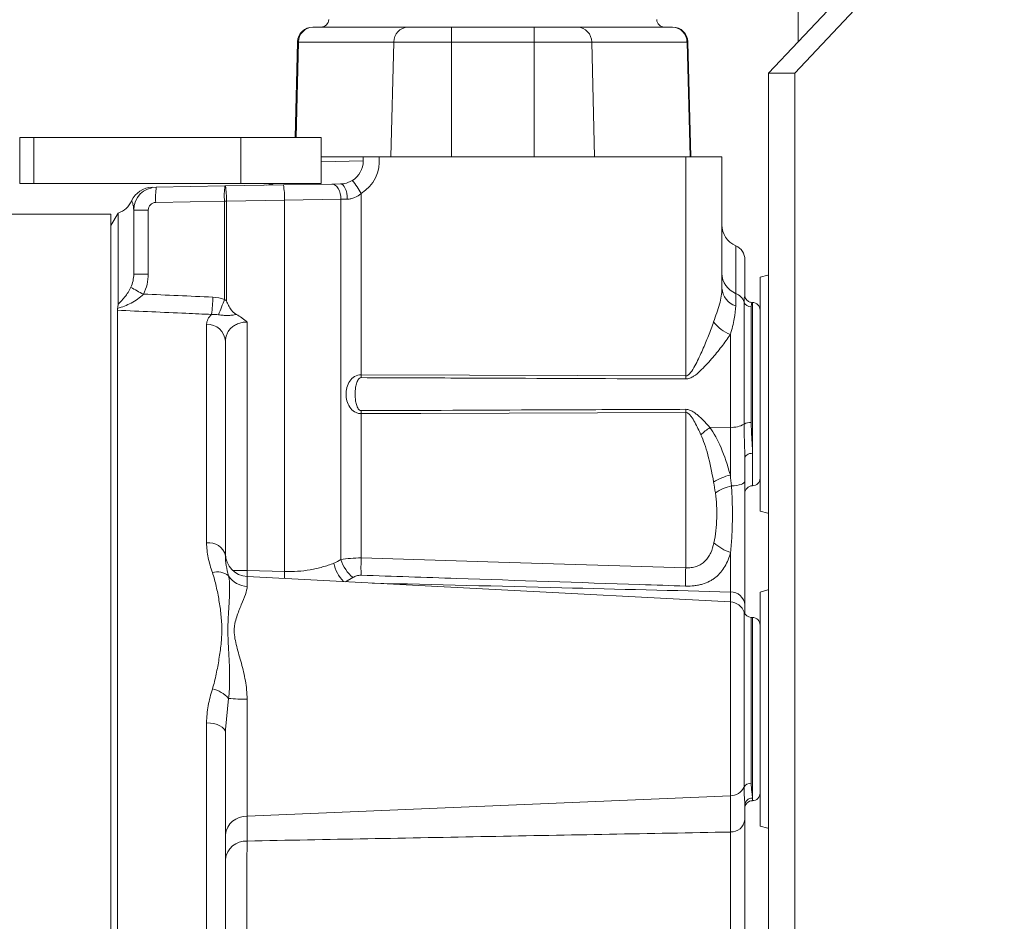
# Model space of a CAD drawing. Header units: millimetres. Extents: x 755 to 2246, y 770 to 3170.
# Tile 9 of 13: x 1655 to 1784, y 2114 to 2232. Entities that reach past the tile are written whole.
import ezdxf

# ---------------------------------------------------------------- set-up
doc = ezdxf.new("R2010")
doc.units = ezdxf.units.MM

msp = doc.modelspace()

# ---------------------------------------------------------------- linework, layer by layer
at = {"color": 7, "linetype": 'Continuous', "lineweight": 15}
for p, q in [((1784.22, 2254.21), (1756.72, 2224.95)), ((1757.17, 2252.31), (1757.17, 2229.1)), ((1775.73, 2248.85), (1757.17, 2229.1)), ((1693.43, 2231.01), (1705.93, 2231.01)), ((1705.93, 2231.01), (1711.64, 2231.01)), ((1711.64, 2231.01), (1722.47, 2231.01)), ((1711.64, 2231.01), (1711.64, 2229.06)), ((1722.47, 2231.01), (1728.17, 2231.01)), ((1722.47, 2231.01), (1722.47, 2229.06)), ((1728.17, 2231.01), (1740.67, 2231.01)), ((1691.1, 2216.5), (1691.42, 2229.06)), ((1691.55, 2229.06), (1691.22, 2216.5)), ((1704.05, 2229.06), (1691.55, 2229.06)), ((1703.68, 2213.96), (1704.05, 2229.06)), ((1711.64, 2229.06), (1704.05, 2229.06)), ((1711.64, 2213.96), (1711.64, 2229.06)), ((1722.47, 2229.06), (1711.64, 2229.06)), ((1722.47, 2213.96), (1722.47, 2229.06)), ((1730.05, 2229.06), (1722.47, 2229.06)), ((1730.43, 2213.96), (1730.05, 2229.06)), ((1742.56, 2229.06), (1730.05, 2229.06)), ((1742.95, 2213.96), (1742.56, 2229.06)), ((1742.68, 2229.06), (1743.08, 2213.96)), ((1757.17, 2229.1), (1753.27, 2224.95)), ((1756.72, 2224.95), (1753.27, 2224.95)), ((1753.27, 1842.53), (1753.27, 2224.95)), ((1756.72, 1842.53), (1756.72, 2224.95)), ((1654.94, 2216.5), (1654.94, 2210.46)), ((1654.94, 2216.5), (1656.81, 2216.5)), ((1656.81, 2210.46), (1656.81, 2216.5)), ((1656.81, 2216.5), (1683.97, 2216.5)), ((1683.97, 2210.46), (1683.97, 2216.5)), ((1683.97, 2216.5), (1694.53, 2216.5)), ((1694.53, 2210.46), (1694.53, 2216.5)), ((1700.03, 2213.96), (1694.53, 2213.96)), ((1694.53, 2213.34), (1700.03, 2213.44)), ((1702.12, 2213.96), (1742.39, 2213.96)), ((1742.39, 2185.22), (1742.39, 2213.96)), ((1742.39, 2213.96), (1747.14, 2213.96)), ((1747.14, 2196.71), (1747.14, 2213.96)), ((1654.94, 2210.46), (1656.81, 2210.46)), ((1656.81, 2210.46), (1683.97, 2210.46)), ((1672.87, 2210), (1681.89, 2210.16)), ((1681.89, 2210.16), (1681.94, 2210.16)), ((1681.94, 2210.16), (1689.56, 2210.29)), ((1683.97, 2210.46), (1694.53, 2210.46)), ((1689.56, 2210.29), (1695.92, 2210.4)), ((1695.92, 2210.4), (1697.08, 2210.42)), ((1669.66, 2208.18), (1669.66, 2208.19)), ((1681.82, 2208.15), (1672.8, 2208)), ((1681.82, 2195.25), (1681.82, 2208.15)), ((1682.08, 2208.15), (1681.82, 2208.15)), ((1689.7, 2208.29), (1682.08, 2208.15)), ((1682.08, 2208.15), (1682.08, 2195.05)), ((1697.12, 2208.4), (1689.7, 2208.29)), ((1689.7, 2159.51), (1689.7, 2208.29)), ((1697.95, 2208.42), (1697.12, 2208.4)), ((1697.12, 2161.08), (1697.12, 2208.4)), ((1699.77, 2185.37), (1699.77, 2209.17)), ((1669.91, 2206.99), (1671.81, 2206.99)), ((1669.91, 2198.59), (1669.91, 2206.99)), ((1671.81, 2206.99), (1671.81, 2198.59)), ((1666.9, 2206.44), (1638.82, 2206.44)), ((1667.86, 2206.6), (1666.9, 2204.94)), ((1666.9, 2074.55), (1666.9, 2206.44)), ((1667.86, 2206.6), (1667.86, 2194.63)), ((1748.95, 2202.3), (1748.95, 2196.05)), ((1750.15, 2200.46), (1750.15, 2195.8)), ((1669.91, 2198.59), (1671.81, 2198.59)), ((1752.16, 2167.44), (1752.16, 2198.19)), ((1748.95, 2196.05), (1748.95, 2194.41)), ((1750.05, 2178.88), (1750.05, 2194.91)), ((1751, 2194.26), (1751, 2179.09)), ((1751.15, 2194.85), (1751.12, 2194.85)), ((1751.12, 2194.85), (1751.12, 2194.85)), ((1751.15, 2186.53), (1751.15, 2194.85)), ((1667.76, 2193.83), (1667.76, 1942.67)), ((1679.48, 2163.28), (1679.48, 2191.99)), ((1684.8, 2192.28), (1684.8, 2159.65)), ((1748.25, 2178.46), (1748.25, 2190.64)), ((1681.95, 2189.75), (1681.95, 2161.59)), ((1751.15, 2175.05), (1751.15, 2186.53)), ((1699.77, 2185.37), (1742.39, 2185.22)), ((1699.77, 2161.3), (1699.77, 2180.26)), ((1742.39, 2160), (1742.39, 2180.41)), ((1748.25, 2178.46), (1745.57, 2178.42)), ((1748.25, 2172.18), (1748.25, 2178.46)), ((1751.15, 2175.05), (1751.15, 2170.78)), ((1750.15, 2174.4), (1750.15, 2171.37)), ((1684.8, 2159.65), (1682.92, 2159.65)), ((1684.8, 2159.65), (1689.7, 2159.51)), ((1748.25, 2155.54), (1684.8, 2158.86)), ((1684.8, 2158.86), (1684.8, 2157.57)), ((1698.7, 2158.72), (1697.73, 2158.18)), ((1748.25, 2155.54), (1748.25, 2156.83)), ((1752.16, 2126.09), (1752.16, 2156.83)), ((1748.25, 2130.07), (1748.25, 2155.54)), ((1750.05, 2131.17), (1750.05, 2154.18)), ((1750.15, 2155.13), (1750.15, 2153.96)), ((1751.15, 2153.5), (1751, 2153.5)), ((1751, 2153.5), (1751, 2131.72)), ((1751.15, 2137.74), (1751.15, 2153.5)), ((1682.36, 2142.86), (1681.98, 2138.79)), ((1684.8, 2142.75), (1684.8, 2127.38)), ((1679.48, 2088.91), (1679.48, 2139.65)), ((1681.98, 2138.79), (1681.95, 2138.41)), ((1681.95, 2138.41), (1681.95, 2088.64)), ((1751.15, 2129.77), (1751.15, 2137.74)), ((1748.25, 2130.07), (1684.8, 2127.38)), ((1748.25, 2125.31), (1748.25, 2130.07)), ((1751.15, 2129.77), (1751.15, 2129.42)), ((1750.15, 2128.8), (1750.15, 2126.93)), ((1684.8, 2127.38), (1684.8, 2124.13))]:
    msp.add_line(p, q, dxfattribs=at)
at = {"color": 7, "linetype": 'Continuous', "lineweight": 15, "flags": 128}
for points in [[(1688.07, 2210.46), (1687.59, 2210.32), (1687.01, 2210.25)], [(1688.36, 2210.46), (1687.92, 2210.32), (1687.38, 2210.26)], [(1697.12, 2208.4), (1697.1, 2208.79), (1697.02, 2209.17), (1696.91, 2209.52), (1696.76, 2209.82), (1696.58, 2210.07), (1696.37, 2210.26), (1696.15, 2210.37), (1695.92, 2210.4)], [(1697.95, 2208.42), (1697.93, 2208.81), (1697.87, 2209.19), (1697.79, 2209.54), (1697.68, 2209.84), (1697.55, 2210.09), (1697.4, 2210.28), (1697.24, 2210.39), (1697.08, 2210.42)], [(1753.27, 2198.49), (1753.18, 2198.45), (1752.16, 2198.19)], [(1742.39, 2180.41), (1707.61, 2180.28), (1699.77, 2180.26)], [(1751.15, 2175.05), (1750.96, 2175.04), (1750.77, 2175), (1750.6, 2174.94), (1750.44, 2174.86), (1750.32, 2174.76), (1750.23, 2174.65), (1750.17, 2174.53), (1750.15, 2174.4)], [(1748.39, 2170.76), (1748.75, 2170.78), (1749.08, 2170.83), (1749.39, 2170.89), (1749.65, 2170.96), (1749.86, 2171.05), (1750.02, 2171.16), (1750.12, 2171.26), (1750.15, 2171.37)], [(1752.16, 2167.44), (1753.18, 2167.18), (1753.27, 2167.14)], [(1699.77, 2161.3), (1717.79, 2160.75), (1742.39, 2160)], [(1753.27, 2157.13), (1753.18, 2157.1), (1752.16, 2156.83)], [(1681.95, 2138.41), (1681.9, 2138.64), (1681.76, 2138.88), (1681.53, 2139.09), (1681.23, 2139.27), (1680.86, 2139.43), (1680.43, 2139.54), (1679.97, 2139.62), (1679.48, 2139.65)], [(1752.16, 2126.09), (1753.18, 2125.82), (1753.27, 2125.79)]]:
    msp.add_lwpolyline(points, dxfattribs=at)
at = {"color": 7, "linetype": 'Continuous', "lineweight": 15}
for centre, radius, start, end in [((1694.51, 2232.02), 1, 270, 358.5), ((1739.59, 2232.02), 1, 181.5, 270), ((1693.43, 2229.01), 2.01, 90, 178.5), ((1693.49, 2229.07), 1.94, 91.7751, 180.2882), ((1705.99, 2229.07), 1.94, 91.7751, 180.2882), ((1728.11, 2229.07), 1.94, 359.7118, 88.2249), ((1740.61, 2229.07), 1.94, 359.7118, 88.2249), ((1740.67, 2229.01), 2.01, 1.5, 90), ((1691.48, 2227.27), 1.79, 88.0681, 91.9319), ((1742.62, 2227.27), 1.79, 88.0681, 91.9319), ((1697.03, 2213.43), 3.01, 301.7848, 0), ((1697.13, 2213.43), 5.02, 301.7848, 6.058), ((1689.51, 2203.43), 11.76, 29.2329, 39.2946), ((1672.39, 2206.98), 3.01, 90.979, 156.1836), ((1672.92, 2206.99), 3.01, 91, 180), ((1682.44, 2208.66), 9.66, 172.0416, 183.962), ((1691.46, 2208.82), 9.66, 172.0416, 183.962), ((1672.4, 2208.49), 9.69, 358.0361, 9.9493), ((1680.02, 2208.62), 9.69, 358.0361, 9.9493), ((1666.9, 2209.45), 3.01, 288.5904, 335.5273), ((1672.82, 2206.99), 1, 91, 180), ((1750.15, 2205.06), 3.01, 180, 246.4218), ((1748.15, 2200.46), 2.01, 0, 66.4218), ((1750, 2198.71), 2.86, 180.7417, 248.3409), ((1684.41, 2222.28), 29.47, 239.6793, 243.3251), ((1749.68, 2196.85), 2.54, 183.0465, 253.2433), ((1654.49, 2196.41), 25.84, 353.0589, 358.0898), ((1651.64, 2205.9), 32, 336.7134, 340.5632), ((1748.22, 2194.24), 1.95, 20.0601, 67.9278), ((1750.98, 2195.26), 1, 200.5937, 270.8033), ((1751.15, 2193.85), 1, 0, 90), ((1679.57, 2189.61), 2.38, 3.3832, 92.1612), ((1750.1, 2195.36), 5.07, 216.9875, 248.5674), ((1756.83, 2185.18), 57.06, 179.8033, 180.1967), ((1799.39, 2185.01), 57, 179.7909, 180.2091), ((1756.83, 2180.45), 57.06, 179.8033, 180.1967), ((1799.39, 2180.61), 57, 179.7909, 180.2091), ((1751.25, 2169.89), 10.25, 123.6715, 132.1299), ((1748.45, 2181.63), 3.18, 266.3078, 300.0487), ((1750.86, 2177.45), 1.65, 85.3966, 119.5994), ((1749.92, 2165.17), 7.21, 103.3748, 122.4347), ((1749.78, 2164.7), 6.22, 102.8546, 124.254), ((1751.15, 2169.78), 1, 90, 180), ((1751.15, 2171.78), 1, 270, 0), ((1679.8, 2161.1), 2.21, 12.9798, 98.1371), ((1749.99, 2167.55), 5.78, 227.6109, 252.754), ((1684.96, 2161.87), 3.01, 180, 267), ((1701.1, 2161.66), 5.03, 191.9886, 223.4395), ((1701.87, 2162.55), 4.97, 197.2053, 230.3854), ((1740.32, 2159.9), 40.57, 178.0144, 181.229), ((1680.89, 2157.2), 2.28, 49.8977, 106.5467), ((1740.07, 2158.12), 55.29, 178.415, 179.2305), ((1744.53, 2157.99), 54.84, 178.4101, 179.3592), ((1780.79, 2158.64), 38.43, 177.9628, 181.5284), ((1684.91, 2160.61), 3.05, 213.2904, 267.9446), ((1748.3, 2154.98), 1.86, 4.7321, 91.6124), ((1748.15, 2153.53), 2.01, 18.6964, 87), ((1751, 2154.5), 1, 198.6964, 270), ((1751.15, 2152.49), 1, 0, 90), ((1679.47, 2140.32), 3.85, 41.2913, 78.4378), ((1684.62, 2165.97), 23.22, 264.4111, 270.4363), ((1748.26, 2132.06), 1.99, 269.6191, 333.398), ((1750.94, 2130.71), 1.01, 87.1159, 153.1379), ((1751.14, 2128.78), 0.989, 89.1705, 179.1457), ((1751.15, 2128.42), 1, 90, 180), ((1751.15, 2130.43), 1, 270, 0), ((1684.66, 2124.65), 2.73, 87.1726, 173.7243), ((1748.34, 2127.13), 1.82, 267.1726, 353.7243), ((1684.66, 2121.4), 2.73, 87.1726, 173.7243)]:
    msp.add_arc(centre, radius, start, end, dxfattribs=at)
for centre, major_axis, ratio, start_param, end_param in [((-522.92, 2074.55), (3293.94, 0), 0.049416, 0.838103, 0.841827), ((1741.97, 2155.74), (0.49, 24.73), 0.323821, 5.445684, 5.879346), ((1742.13, 2154.81), (0.29, 24.73), 0.202434, 5.441581, 5.875244)]:
    msp.add_ellipse(centre, major_axis=major_axis, ratio=ratio, start_param=start_param, end_param=end_param, dxfattribs=at)
for points, knots in [([(1700.03, 2213.96), (1700.09, 2213.96), (1700.18, 2213.96), (1700.44, 2213.96), (1700.6, 2213.96), (1700.88, 2213.96), (1700.98, 2213.96), (1701.19, 2213.96), (1701.3, 2213.96), (1701.64, 2213.96), (1701.88, 2213.96), (1702.12, 2213.96)], [0, 0, 0, 0, 0.25, 0.25, 0.5, 0.5, 0.625, 0.625, 0.75, 0.75, 1, 1, 1, 1]), ([(1700.03, 2213.96), (1700.03, 2213.79), (1700.03, 2213.62), (1700.03, 2213.44), (1700.03, 2213.44), (1700.03, 2213.44), (1700.03, 2213.43)], [0, 0, 0, 0, 0.0006722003, 0.0006722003, 0.0006722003, 0.0006831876, 0.0006831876, 0.0006831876, 0.0006831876]), ([(1697.08, 2210.42), (1697.31, 2210.43), (1697.56, 2210.46), (1697.96, 2210.57), (1698.09, 2210.62), (1698.35, 2210.73), (1698.48, 2210.8), (1698.61, 2210.88)], [0, 0, 0, 0, 0.5, 0.5, 0.75, 0.75, 1, 1, 1, 1]), ([(1669.91, 2206.99), (1669.89, 2207.27), (1669.83, 2207.81), (1669.67, 2208.17), (1669.66, 2208.18), (1669.66, 2208.18)], [0, 0, 0, 0, 0.390375, 0.78127, 1, 1, 1, 1]), ([(1699.77, 2209.17), (1699.51, 2208.94), (1699.22, 2208.76), (1698.75, 2208.56), (1698.59, 2208.51), (1698.27, 2208.44), (1698.11, 2208.42), (1697.95, 2208.42)], [0, 0, 0, 0, 0.5, 0.5, 0.75, 0.75, 1, 1, 1, 1]), ([(1669.53, 2196.85), (1669.66, 2197.12), (1669.75, 2197.41), (1669.88, 2197.99), (1669.91, 2198.29), (1669.91, 2198.59)], [0, 0, 0, 0, 0.5, 0.5, 1, 1, 1, 1]), ([(1671.81, 2198.59), (1671.81, 2198.13), (1671.76, 2197.67), (1671.55, 2196.79), (1671.39, 2196.36), (1671.18, 2195.95)], [0, 0, 0, 0, 0.5, 0.5, 1, 1, 1, 1]), ([(1667.86, 2194.63), (1668.16, 2194.9), (1668.46, 2195.22), (1668.89, 2195.76), (1669.03, 2195.96), (1669.29, 2196.38), (1669.42, 2196.6), (1669.53, 2196.85)], [0, 0, 0, 0, 0.5, 0.5, 0.75, 0.75, 1, 1, 1, 1]), ([(1746.05, 2192.31), (1746.19, 2192.71), (1746.33, 2193.1), (1746.6, 2193.87), (1746.72, 2194.25), (1747.02, 2195.34), (1747.14, 2196.03), (1747.14, 2196.71)], [0, 0, 0, 0, 0.25, 0.25, 0.5, 0.5, 1, 1, 1, 1]), ([(1671.18, 2195.95), (1670.95, 2195.7), (1670.7, 2195.49), (1670.15, 2195.1), (1669.87, 2194.93), (1669, 2194.48), (1668.4, 2194.26), (1667.79, 2194.08)], [0, 0, 0, 0, 0.25, 0.25, 0.5, 0.5, 1, 1, 1, 1]), ([(1750.05, 2194.91), (1750.05, 2195.18), (1750.07, 2195.39), (1750.12, 2195.69), (1750.15, 2195.78), (1750.15, 2195.8)], [0, 0, 0, 0, 0.5, 0.5, 1, 1, 1, 1]), ([(1751.12, 2194.87), (1751.05, 2194.87), (1750.84, 2194.86), (1750.54, 2195.02), (1750.31, 2195.26), (1750.19, 2195.5), (1750.15, 2195.69), (1750.15, 2195.76), (1750.15, 2195.79)], [0, 0, 0, 0, 0.112783, 0.339644, 0.52242, 0.685519, 0.844583, 1, 1, 1, 1]), ([(1667.79, 2194.08), (1667.81, 2194.19), (1667.83, 2194.29), (1667.85, 2194.47), (1667.86, 2194.56), (1667.86, 2194.63)], [0, 0, 0, 0, 0.5, 0.5, 1, 1, 1, 1]), ([(1682.71, 2193.88), (1682.58, 2194.06), (1682.48, 2194.26), (1682.32, 2194.55), (1682.28, 2194.65), (1682.18, 2194.85), (1682.13, 2194.95), (1682.08, 2195.05)], [0, 0, 0, 0, 0.5, 0.5, 0.75, 0.75, 1, 1, 1, 1]), ([(1748.95, 2194.41), (1748.95, 2193.89), (1748.88, 2193.33), (1748.7, 2192.39), (1748.62, 2192.06), (1748.45, 2191.37), (1748.35, 2191.01), (1748.25, 2190.64)], [0, 0, 0, 0, 0.5, 0.5, 0.75, 0.75, 1, 1, 1, 1]), ([(1751.12, 2194.81), (1751.11, 2194.82), (1751.08, 2194.85), (1751, 2194.63), (1751, 2194.35), (1751, 2194.26)], [0, 0, 0, 0, 0.218744, 0.751104, 1, 1, 1, 1]), ([(1680.14, 2193.28), (1679.01, 2193.33), (1677.89, 2193.38), (1676.77, 2193.43), (1673.77, 2193.56), (1670.76, 2193.7), (1667.76, 2193.83)], [0.00163942, 0.00163942, 0.00163942, 0.00163942, 0.005015, 0.005015, 0.005015, 0.01404184, 0.01404184, 0.01404184, 0.01404184]), ([(1679.48, 2191.99), (1679.48, 2192.22), (1679.54, 2192.44), (1679.75, 2192.88), (1679.92, 2193.09), (1680.14, 2193.28)], [0, 0, 0, 0, 0.5, 0.5, 1, 1, 1, 1]), ([(1683.39, 2193.29), (1683.19, 2193.25), (1682.99, 2193.21), (1682.61, 2193.16), (1682.42, 2193.15), (1682.04, 2193.14), (1681.85, 2193.15), (1681.45, 2193.18), (1681.25, 2193.21), (1681.03, 2193.25)], [0, 0, 0, 0, 0.25, 0.25, 0.5, 0.5, 0.75, 0.75, 1, 1, 1, 1]), ([(1683.39, 2193.29), (1683.25, 2193.36), (1683.13, 2193.44), (1682.9, 2193.65), (1682.8, 2193.76), (1682.71, 2193.88)], [0, 0, 0, 0, 0.5, 0.5, 1, 1, 1, 1]), ([(1683.39, 2193.29), (1683.64, 2193.15), (1683.89, 2193), (1684.24, 2192.75), (1684.36, 2192.66), (1684.58, 2192.48), (1684.69, 2192.38), (1684.8, 2192.28)], [0, 0, 0, 0, 0.5, 0.5, 0.75, 0.75, 1, 1, 1, 1]), ([(1684.8, 2192.28), (1684.57, 2192.28), (1684.35, 2192.26), (1683.93, 2192.18), (1683.73, 2192.11), (1683.35, 2191.96), (1683.19, 2191.87), (1682.88, 2191.67), (1682.75, 2191.56), (1682.51, 2191.32), (1682.41, 2191.19), (1682.24, 2190.92), (1682.17, 2190.78), (1682, 2190.35), (1681.95, 2190.06), (1681.95, 2189.75)], [0, 0, 0, 0, 0.125, 0.125, 0.25, 0.25, 0.375, 0.375, 0.5, 0.5, 0.625, 0.625, 0.75, 0.75, 1, 1, 1, 1]), ([(1742.39, 2185.22), (1742.48, 2185.22), (1742.57, 2185.25), (1742.72, 2185.34), (1742.79, 2185.39), (1742.98, 2185.57), (1743.08, 2185.71), (1743.38, 2186.14), (1743.55, 2186.45), (1743.87, 2187.06), (1744.02, 2187.37), (1744.31, 2187.99), (1744.45, 2188.3), (1744.86, 2189.23), (1745.12, 2189.85), (1745.61, 2191.08), (1745.84, 2191.7), (1746.05, 2192.31)], [0, 0, 0, 0, 0.03125, 0.03125, 0.0625, 0.0625, 0.125, 0.125, 0.25, 0.25, 0.375, 0.375, 0.5, 0.5, 0.75, 0.75, 1, 1, 1, 1]), ([(1748.25, 2190.64), (1747.89, 2190.11), (1747.5, 2189.57), (1746.67, 2188.5), (1746.23, 2187.97), (1745.54, 2187.17), (1745.3, 2186.9), (1744.8, 2186.37), (1744.55, 2186.11), (1744.02, 2185.61), (1743.74, 2185.37), (1743.27, 2185.07), (1743.11, 2184.98), (1742.76, 2184.84), (1742.58, 2184.8), (1742.39, 2184.81)], [0, 0, 0, 0, 0.25, 0.25, 0.5, 0.5, 0.625, 0.625, 0.75, 0.75, 0.875, 0.875, 0.9375, 0.9375, 1, 1, 1, 1]), ([(1699.77, 2180.26), (1699.62, 2180.26), (1699.47, 2180.28), (1699.18, 2180.36), (1699.04, 2180.42), (1698.65, 2180.65), (1698.44, 2180.86), (1698.11, 2181.36), (1697.99, 2181.63), (1697.83, 2182.21), (1697.79, 2182.51), (1697.79, 2182.96), (1697.8, 2183.11), (1697.84, 2183.41), (1697.87, 2183.56), (1697.99, 2183.99), (1698.11, 2184.27), (1698.44, 2184.76), (1698.65, 2184.98), (1699.17, 2185.28), (1699.47, 2185.37), (1699.77, 2185.37)], [0, 0, 0, 0, 0.0625, 0.0625, 0.125, 0.125, 0.25, 0.25, 0.375, 0.375, 0.5, 0.5, 0.5625, 0.5625, 0.625, 0.625, 0.75, 0.75, 0.875, 0.875, 1, 1, 1, 1]), ([(1699.77, 2184.98), (1699.72, 2184.98), (1699.67, 2184.97), (1699.58, 2184.92), (1699.54, 2184.89), (1699.42, 2184.78), (1699.37, 2184.7), (1699.22, 2184.43), (1699.16, 2184.23), (1699.06, 2183.83), (1699.03, 2183.63), (1698.99, 2183.22), (1698.98, 2183.02), (1698.98, 2182.61), (1698.99, 2182.4), (1699.03, 2182), (1699.06, 2181.8), (1699.16, 2181.4), (1699.22, 2181.2), (1699.36, 2180.93), (1699.42, 2180.85), (1699.57, 2180.7), (1699.67, 2180.65), (1699.77, 2180.65)], [0, 0, 0, 0, 0.03125, 0.03125, 0.0625, 0.0625, 0.125, 0.125, 0.25, 0.25, 0.375, 0.375, 0.5, 0.5, 0.625, 0.625, 0.75, 0.75, 0.875, 0.875, 0.9375, 0.9375, 1, 1, 1, 1]), ([(1742.39, 2184.81), (1740.39, 2184.81), (1738.38, 2184.82), (1736.38, 2184.83), (1728.37, 2184.86), (1720.35, 2184.9), (1712.34, 2184.93), (1708.15, 2184.95), (1703.96, 2184.96), (1699.77, 2184.98)], [0, 0, 0, 0, 0.006018, 0.006018, 0.006018, 0.03009, 0.03009, 0.03009, 0.04267627, 0.04267627, 0.04267627, 0.04267627]), ([(1699.77, 2180.65), (1701.78, 2180.66), (1703.78, 2180.66), (1705.78, 2180.67), (1713.79, 2180.7), (1721.81, 2180.74), (1729.82, 2180.77), (1734.01, 2180.79), (1738.2, 2180.8), (1742.39, 2180.82)], [0, 0, 0, 0, 0.006018, 0.006018, 0.006018, 0.03009, 0.03009, 0.03009, 0.04267627, 0.04267627, 0.04267627, 0.04267627]), ([(1742.39, 2180.82), (1742.56, 2180.82), (1742.74, 2180.79), (1743.06, 2180.67), (1743.21, 2180.59), (1743.5, 2180.41), (1743.64, 2180.31), (1743.91, 2180.1), (1744.04, 2179.99), (1744.42, 2179.65), (1744.66, 2179.41), (1745.12, 2178.92), (1745.35, 2178.67), (1745.57, 2178.42)], [0, 0, 0, 0, 0.125, 0.125, 0.25, 0.25, 0.375, 0.375, 0.5, 0.5, 0.75, 0.75, 1, 1, 1, 1]), ([(1744.38, 2177.49), (1744.13, 2178.04), (1743.87, 2178.58), (1743.44, 2179.38), (1743.28, 2179.64), (1743.01, 2180.01), (1742.91, 2180.12), (1742.74, 2180.27), (1742.68, 2180.32), (1742.54, 2180.39), (1742.47, 2180.41), (1742.39, 2180.41)], [0, 0, 0, 0, 0.5, 0.5, 0.75, 0.75, 0.875, 0.875, 0.9375, 0.9375, 1, 1, 1, 1]), ([(1750.15, 2174.4), (1750.15, 2175.1), (1750.12, 2175.82), (1750.07, 2177.32), (1750.05, 2178.09), (1750.05, 2178.88)], [0, 0, 0, 0, 0.5, 0.5, 1, 1, 1, 1]), ([(1751, 2179.09), (1751, 2178.72), (1751, 2178.36), (1751.03, 2177.64), (1751.05, 2177.3), (1751.11, 2176.28), (1751.15, 2175.65), (1751.15, 2175.05)], [0, 0, 0, 0, 0.25, 0.25, 0.5, 0.5, 1, 1, 1, 1]), ([(1748.39, 2170.76), (1748.45, 2170.05), (1748.48, 2169.32), (1748.52, 2167.85), (1748.52, 2167.09), (1748.51, 2165.98), (1748.5, 2165.61), (1748.48, 2164.87), (1748.46, 2164.5), (1748.41, 2163.41), (1748.35, 2162.71), (1748.28, 2162.03)], [0, 0, 0, 0, 0.25, 0.25, 0.5, 0.5, 0.625, 0.625, 0.75, 0.75, 1, 1, 1, 1]), ([(1750.15, 2171.37), (1750.15, 2170.63), (1750.15, 2169.12), (1750.15, 2167.57), (1750.15, 2166.01), (1750.15, 2165.23), (1750.15, 2163.72), (1750.15, 2162.97), (1750.15, 2161.87), (1750.15, 2161.5), (1750.15, 2160.8), (1750.15, 2160.46), (1750.15, 2159.45), (1750.15, 2158.81), (1750.15, 2157.9), (1750.15, 2157.6), (1750.15, 2157.04), (1750.15, 2156.78), (1750.15, 2156.01), (1750.15, 2155.55), (1750.15, 2155.13)], [0, 0, 0, 0, 0.125, 0.25, 0.25, 0.375, 0.375, 0.5, 0.5, 0.5625, 0.5625, 0.625, 0.625, 0.75, 0.75, 0.8125, 0.8125, 0.875, 0.875, 1, 1, 1, 1]), ([(1746.1, 2163.29), (1746.22, 2163.81), (1746.3, 2164.34), (1746.42, 2165.43), (1746.45, 2165.98), (1746.48, 2167.09), (1746.47, 2167.65), (1746.41, 2168.75), (1746.36, 2169.3), (1746.28, 2169.84)], [0, 0, 0, 0, 0.25, 0.25, 0.5, 0.5, 0.75, 0.75, 1, 1, 1, 1]), ([(1680.24, 2159.38), (1680.01, 2160.03), (1679.82, 2160.68), (1679.56, 2161.98), (1679.48, 2162.63), (1679.48, 2163.28)], [0, 0, 0, 0, 0.5, 0.5, 1, 1, 1, 1]), ([(1742.39, 2160), (1742.63, 2159.99), (1742.87, 2160), (1743.35, 2160.06), (1743.58, 2160.12), (1744.02, 2160.27), (1744.22, 2160.37), (1744.6, 2160.6), (1744.77, 2160.75), (1745.08, 2161.06), (1745.22, 2161.22), (1745.46, 2161.59), (1745.57, 2161.78), (1745.85, 2162.4), (1745.99, 2162.83), (1746.1, 2163.29)], [0, 0, 0, 0, 0.125, 0.125, 0.25, 0.25, 0.375, 0.375, 0.5, 0.5, 0.625, 0.625, 0.75, 0.75, 1, 1, 1, 1]), ([(1748.28, 2162.03), (1748.09, 2161.37), (1747.85, 2160.75), (1747.37, 2159.92), (1747.19, 2159.66), (1746.79, 2159.18), (1746.57, 2158.96), (1746.2, 2158.66), (1746.07, 2158.57), (1745.8, 2158.39), (1745.66, 2158.31), (1745.22, 2158.09), (1744.91, 2157.97), (1744.4, 2157.82), (1744.23, 2157.78), (1743.87, 2157.71), (1743.69, 2157.68), (1743.15, 2157.61), (1742.76, 2157.6), (1742.38, 2157.61)], [0, 0, 0, 0, 0.25, 0.25, 0.375, 0.375, 0.5, 0.5, 0.5625, 0.5625, 0.625, 0.625, 0.75, 0.75, 0.8125, 0.8125, 0.875, 0.875, 1, 1, 1, 1]), ([(1748.25, 2156.83), (1748.26, 2157.46), (1748.26, 2158.21), (1748.27, 2159.32), (1748.27, 2159.55), (1748.27, 2160.02), (1748.27, 2160.26), (1748.28, 2160.99), (1748.28, 2161.5), (1748.28, 2162.03)], [0, 0, 0, 0, 0.5, 0.5, 0.625, 0.625, 0.75, 0.75, 1, 1, 1, 1]), ([(1681.95, 2161.59), (1681.95, 2161.17), (1681.99, 2160.74), (1682.14, 2159.86), (1682.24, 2159.41), (1682.36, 2158.94)], [0, 0, 0, 0, 0.5, 0.5, 1, 1, 1, 1]), ([(1689.7, 2159.51), (1690.87, 2159.48), (1692, 2159.56), (1693.64, 2159.84), (1694.18, 2159.97), (1695.21, 2160.26), (1695.7, 2160.43), (1696.18, 2160.61)], [0, 0, 0, 0, 0.5, 0.5, 0.75, 0.75, 1, 1, 1, 1]), ([(1697.12, 2161.08), (1697.51, 2161.15), (1697.93, 2161.21), (1698.83, 2161.29), (1699.29, 2161.31), (1699.77, 2161.3)], [0, 0, 0, 0, 0.5, 0.5, 1, 1, 1, 1]), ([(1680.24, 2144.09), (1680.45, 2144.74), (1680.6, 2145.4), (1680.88, 2146.71), (1681, 2147.37), (1681.21, 2148.68), (1681.3, 2149.33), (1681.44, 2150.63), (1681.48, 2151.28), (1681.48, 2152.57), (1681.43, 2153.21), (1681.3, 2154.48), (1681.21, 2155.11), (1681, 2156.35), (1680.88, 2156.97), (1680.6, 2158.19), (1680.45, 2158.79), (1680.24, 2159.38)], [0, 0, 0, 0, 0.125, 0.125, 0.25, 0.25, 0.375, 0.375, 0.5, 0.5, 0.625, 0.625, 0.75, 0.75, 0.875, 0.875, 1, 1, 1, 1]), ([(1699.76, 2159.03), (1699.65, 2159.03), (1699.55, 2159.02), (1699.36, 2159), (1699.26, 2158.97), (1698.99, 2158.89), (1698.84, 2158.81), (1698.7, 2158.72)], [0, 0, 0, 0, 0.25, 0.25, 0.5, 0.5, 1, 1, 1, 1]), ([(1742.38, 2157.61), (1740.38, 2157.68), (1738.37, 2157.74), (1736.37, 2157.81), (1728.36, 2158.07), (1720.35, 2158.34), (1712.34, 2158.61), (1708.15, 2158.75), (1703.95, 2158.89), (1699.76, 2159.03)], [0, 0, 0, 0, 0.006018, 0.006018, 0.006018, 0.03009, 0.03009, 0.03009, 0.0426968, 0.0426968, 0.0426968, 0.0426968]), ([(1682.36, 2158.94), (1682.46, 2158.47), (1682.5, 2157.95), (1682.51, 2156.86), (1682.49, 2156.29), (1682.42, 2155.09), (1682.38, 2154.47), (1682.3, 2153.18), (1682.27, 2152.52), (1682.27, 2151.15), (1682.3, 2150.45), (1682.38, 2149.02), (1682.42, 2148.28), (1682.49, 2146.79), (1682.51, 2146.03), (1682.5, 2144.86), (1682.49, 2144.46), (1682.44, 2143.66), (1682.41, 2143.26), (1682.36, 2142.86)], [0, 0, 0, 0, 0.125, 0.125, 0.25, 0.25, 0.375, 0.375, 0.5, 0.5, 0.625, 0.625, 0.75, 0.75, 0.875, 0.875, 0.9375, 0.9375, 1, 1, 1, 1]), ([(1748.25, 2156.83), (1740.88, 2157.02), (1725.19, 2157.41), (1709.51, 2157.8), (1701.2, 2158)], [0, 0, 0, 0, 0.470185, 1, 1, 1, 1]), ([(1684.8, 2157.57), (1684.8, 2157.25), (1684.71, 2156.9), (1684.43, 2156.09), (1684.24, 2155.65), (1683.93, 2154.92), (1683.83, 2154.66), (1683.62, 2154.14), (1683.52, 2153.87), (1683.34, 2153.3), (1683.26, 2153), (1683.17, 2152.54), (1683.15, 2152.38), (1683.11, 2152.06), (1683.11, 2151.89), (1683.11, 2151.05), (1683.25, 2150.36), (1683.62, 2148.95), (1683.84, 2148.22), (1684.24, 2146.72), (1684.43, 2145.95), (1684.64, 2144.77), (1684.69, 2144.38), (1684.77, 2143.57), (1684.8, 2143.16), (1684.8, 2142.75)], [0, 0, 0, 0, 0.125, 0.125, 0.25, 0.25, 0.3125, 0.3125, 0.375, 0.375, 0.4375, 0.4375, 0.46875, 0.46875, 0.5, 0.5, 0.625, 0.625, 0.75, 0.75, 0.875, 0.875, 0.9375, 0.9375, 1, 1, 1, 1]), ([(1679.48, 2139.65), (1679.48, 2140.41), (1679.56, 2141.16), (1679.82, 2142.64), (1680.01, 2143.37), (1680.24, 2144.09)], [0, 0, 0, 0, 0.5, 0.5, 1, 1, 1, 1]), ([(1750.15, 2128.8), (1750.15, 2129.09), (1750.12, 2129.44), (1750.07, 2130.24), (1750.05, 2130.68), (1750.05, 2131.17)], [0, 0, 0, 0, 0.5, 0.5, 1, 1, 1, 1]), ([(1751, 2131.72), (1751, 2131.49), (1751, 2131.28), (1751.03, 2130.88), (1751.05, 2130.7), (1751.11, 2130.22), (1751.15, 2129.96), (1751.15, 2129.77)], [0, 0, 0, 0, 0.25, 0.25, 0.5, 0.5, 1, 1, 1, 1]), ([(1750.15, 2126.93), (1750.15, 2126.47), (1750.15, 2125.45), (1750.15, 2124.26), (1750.15, 2122.98), (1750.15, 2122.31), (1750.15, 2120.91), (1750.15, 2120.19), (1750.15, 2119.06), (1750.15, 2118.68), (1750.15, 2117.92), (1750.15, 2117.54), (1750.15, 2116.38), (1750.15, 2115.61), (1750.15, 2114.44), (1750.15, 2114.05), (1750.15, 2113.28), (1750.15, 2112.9), (1750.15, 2111.77), (1750.15, 2111.02), (1750.15, 2110.3)], [0, 0, 0, 0, 0.125, 0.25, 0.25, 0.375, 0.375, 0.5, 0.5, 0.5625, 0.5625, 0.625, 0.625, 0.75, 0.75, 0.8125, 0.8125, 0.875, 0.875, 1, 1, 1, 1]), ([(1684.8, 2124.13), (1684.79, 2123.74), (1684.79, 2123.31), (1684.78, 2122.39), (1684.77, 2121.89), (1684.77, 2120.81), (1684.76, 2120.25), (1684.76, 2119.08), (1684.76, 2118.47), (1684.76, 2117.53), (1684.76, 2117.21), (1684.76, 2116.57), (1684.76, 2116.25), (1684.76, 2115.28), (1684.77, 2114.63), (1684.77, 2113.64), (1684.77, 2113.31), (1684.78, 2112.66), (1684.78, 2112.34), (1684.79, 2111.38), (1684.79, 2110.75), (1684.8, 2110.14)], [0, 0, 0, 0, 0.125, 0.125, 0.25, 0.25, 0.375, 0.375, 0.5, 0.5, 0.5625, 0.5625, 0.625, 0.625, 0.75, 0.75, 0.8125, 0.8125, 0.875, 0.875, 1, 1, 1, 1]), ([(1684.8, 2124.13), (1695.36, 2124.33), (1705.92, 2124.52), (1716.48, 2124.72), (1727.07, 2124.92), (1737.66, 2125.11), (1748.25, 2125.31)], [0.00285772, 0.00285772, 0.00285772, 0.00285772, 0.03460773, 0.03460773, 0.03460773, 0.06644834, 0.06644834, 0.06644834, 0.06644834]), ([(1748.25, 2111.05), (1748.25, 2111.68), (1748.26, 2112.31), (1748.26, 2113.28), (1748.27, 2113.61), (1748.27, 2114.27), (1748.27, 2114.6), (1748.27, 2115.61), (1748.28, 2116.27), (1748.28, 2117.59), (1748.28, 2118.24), (1748.28, 2119.53), (1748.28, 2120.15), (1748.28, 2121.35), (1748.27, 2121.92), (1748.27, 2123.02), (1748.26, 2124.04), (1748.25, 2124.91), (1748.25, 2125.31)], [0, 0, 0, 0, 0.125, 0.125, 0.1875, 0.1875, 0.25, 0.25, 0.375, 0.375, 0.5, 0.5, 0.625, 0.625, 0.75, 0.75, 0.875, 1, 1, 1, 1])]:
    msp.add_open_spline(points, degree=3, knots=knots, dxfattribs=at)
for points in [[(1680.31, 2195.55), (1680.83, 2195.52), (1681.33, 2195.43), (1681.82, 2195.25)], [(1682.08, 2195.05), (1681.99, 2195.12), (1681.91, 2195.19), (1681.82, 2195.25)], [(1667.79, 2194.08), (1667.77, 2193.99), (1667.76, 2193.9), (1667.76, 2193.83)], [(1681.03, 2193.25), (1680.74, 2193.3), (1680.44, 2193.31), (1680.14, 2193.28)], [(1748.25, 2172.18), (1748.3, 2171.7), (1748.35, 2171.23), (1748.39, 2170.76)], [(1746.28, 2169.84), (1746.21, 2170.31), (1746.13, 2170.78), (1746.05, 2171.25)], [(1696.18, 2160.61), (1696.51, 2160.75), (1696.82, 2160.9), (1697.12, 2161.08)]]:
    msp.add_open_spline(points, degree=3, dxfattribs=at)

doc.saveas('drawing.dxf')
